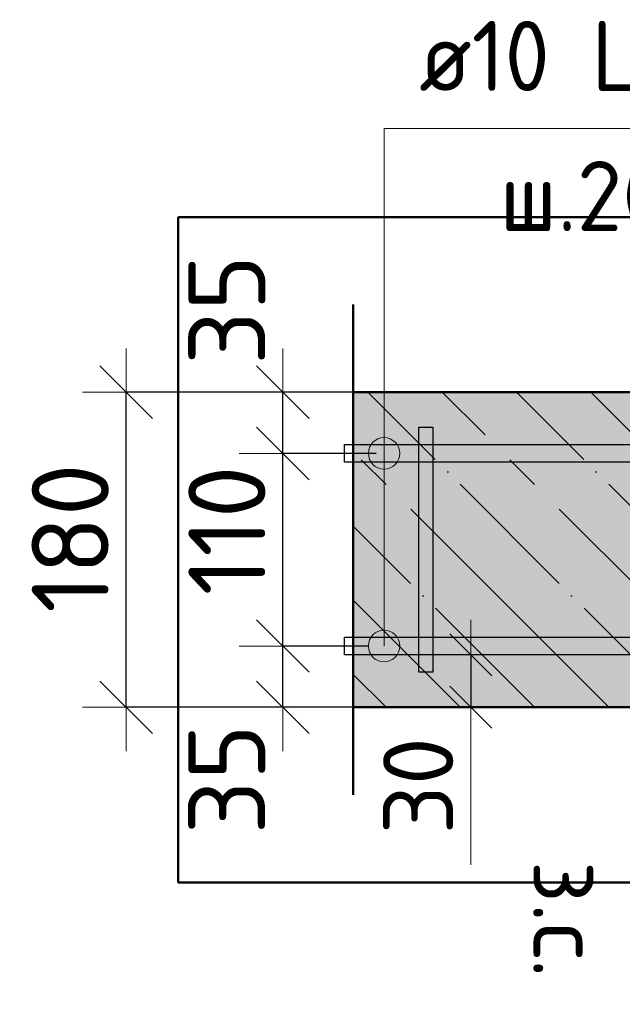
# Model space of a CAD drawing. Header units: millimetres. Extents: x -19950 to 69837, y -2757 to 40090.
# Tile 100 of 136: x 41611 to 41955, y 25579 to 26141. Entities that reach past the tile are written whole.
import ezdxf

# ---------------------------------------------------------------- set-up
doc = ezdxf.new("R2010")
doc.units = ezdxf.units.MM
doc.header["$PDMODE"] = 65
doc.linetypes.add('______11', pattern=[100, 80, -10, 0, -10])
doc.linetypes.add('______5', pattern=[220, 160, -20, 20, -20])
for name, color, linetype, lineweight in [('Standard', 7, 'Continuous', 25), ('Арм.стержн. вертикальными 1', 22, 'Continuous', 35), ('Арм.стержн.горизонт. 1', 180, 'Continuous', 35), ('Размерная линия_ общее', 7, 'Continuous', 13), ('Размерная линия_ общее_1', 7, 'Continuous', 13)]:
    doc.layers.add(name, color=color, linetype=linetype, lineweight=lineweight)
doc.layers.add('Арм.стержн.Стяжки', color=7, linetype='Continuous', lineweight=35, true_color=0x501e0f)
doc.styles.add('ISOCPEUR', font='ISOCPEUR')
doc.dimstyles.new('DIMSTYLE_3', dxfattribs={"dimtxt": 40, "dimasz": 40, "dimexe": 0, "dimexo": 0.001, "dimgap": 20, "dimtad": 2, "dimdec": 0, "dimrnd": 5, "dimzin": 12, "dimdsep": 46, "dimtxsty": 'ISOCPEUR', "dimblk1": 'ALL_ML_STRICH', "dimblk2": 'ALL_ML_STRICH', "dimsah": 1, "dimcen": 0, "dimse1": 1, "dimse2": 1, "dimclrd": 7, "dimclre": 256, "dimclrt": 7, "dimadec": 0, "dimazin": 0, "dimtfac": 1, "dimtdec": 0, "dimtix": 1, "dimtmove": 2, "dimatfit": 3, "dimfxl": 0, "dimtvp": 1.2, "dimtzin": 0, "dimlwd": 0, "dimlwe": -3, "dimarcsym": 0})
doc.dimstyles.new('DIMSTYLE_5', dxfattribs={"dimtxt": 44, "dimasz": 50, "dimexe": 0, "dimexo": 0, "dimgap": 22, "dimtad": 2, "dimdec": 0, "dimrnd": 5, "dimzin": 12, "dimdsep": 46, "dimtxsty": 'ISOCPEUR', "dimblk1": 'ALL_ML_STRICH', "dimblk2": 'ALL_ML_STRICH', "dimsah": 1, "dimcen": 0, "dimclrd": 7, "dimclre": 256, "dimclrt": 7, "dimadec": 0, "dimazin": 0, "dimtfac": 1, "dimtdec": 0, "dimtix": 1, "dimtmove": 2, "dimatfit": 3, "dimfxl": 0, "dimtvp": 1.2, "dimtzin": 0, "dimlwd": 0, "dimlwe": -3, "dimarcsym": 0})
doc.dimstyles.new('DIMSTYLE_7', dxfattribs={"dimtxt": 44, "dimasz": 50, "dimexe": 0, "dimexo": 0, "dimgap": 22, "dimtad": 2, "dimdec": 0, "dimrnd": 5, "dimzin": 12, "dimdsep": 46, "dimtxsty": 'ISOCPEUR', "dimblk1": 'ALL_ML_STRICH', "dimblk2": 'ALL_ML_STRICH', "dimsah": 1, "dimcen": 0, "dimclrd": 7, "dimclre": 256, "dimclrt": 7, "dimadec": 0, "dimazin": 0, "dimtfac": 1, "dimtdec": 0, "dimtix": 1, "dimtmove": 2, "dimatfit": 3, "dimfxl": 0, "dimtzin": 0, "dimlwd": 0, "dimlwe": -3, "dimarcsym": 0})

# ---------------------------------------------------------------- blocks, each defined once
blk = doc.blocks.new('ALL_ML_STRICH')
at = {"color": 0, "linetype": 'ByBlock', "lineweight": -2}
for p, q in [((0, -0.5), (0, 0.5)), ((-0.3, -0.3), (0.3, 0.3)), ((-1, 0), (0.5, 0))]:
    blk.add_line(p, q, dxfattribs=at)
blk = doc.blocks.new('*D470')
at = {"layer": 'DEFPOINTS', "color": 7, "linetype": 'Continuous', "lineweight": 13, "transparency": 33554687}
for p in [(41830.68, 25783.18), (41761.5, 25748.18), (41848.64, 25748.18)]:
    blk.add_point(p, dxfattribs=at)
at = {"layer": 'Размерная линия_ общее', "color": 253, "linetype": 'Continuous', "lineweight": -2, "true_color": 0xa0a0a0, "transparency": 33554687}
for p, q in [((41810.68, 25783.18), (41761.5, 25783.18)), ((41828.64, 25748.18), (41761.5, 25748.18))]:
    blk.add_line(p, q, dxfattribs=at)
at = {"layer": 'Размерная линия_ общее', "color": 7, "linetype": 'Continuous', "lineweight": -2, "transparency": 33554687}
blk.add_line((41761.5, 25748.18), (41761.5, 25783.18), dxfattribs=at)
at = {"layer": 'Размерная линия_ общее', "color": 7, "linetype": 'Continuous', "lineweight": 13, "transparency": 33554687, "xscale": 50, "yscale": 50, "zscale": 50}
for p, rotation in [((41761.5, 25783.18), 90), ((41761.5, 25748.18), 270)]:
    blk.add_blockref('ALL_ML_STRICH', p, dxfattribs=dict(at, rotation=rotation))
at = {"layer": 'Размерная линия_ общее', "color": 7, "linetype": 'Continuous', "lineweight": 13, "transparency": 33554687, "insert": (41729.42, 25707.08), "char_height": 44, "width": 88, "attachment_point": 5, "rotation": 90, "style": 'ISOCPEUR'}
blk.add_mtext('\\A1;{35}', dxfattribs=at)
blk = doc.blocks.new('*D471')
at = {"layer": 'DEFPOINTS', "color": 7, "linetype": 'Continuous', "lineweight": 13, "transparency": 33554687}
for p in [(41834.77, 25893.18), (41761.5, 25783.18), (41830.68, 25783.18)]:
    blk.add_point(p, dxfattribs=at)
at = {"layer": 'Размерная линия_ общее', "color": 253, "linetype": 'Continuous', "lineweight": -2, "true_color": 0xa0a0a0, "transparency": 33554687}
for p, q in [((41814.77, 25893.18), (41761.5, 25893.18)), ((41810.68, 25783.18), (41761.5, 25783.18))]:
    blk.add_line(p, q, dxfattribs=at)
at = {"layer": 'Размерная линия_ общее', "color": 7, "linetype": 'Continuous', "lineweight": -2, "transparency": 33554687}
blk.add_line((41761.5, 25783.18), (41761.5, 25893.18), dxfattribs=at)
at = {"layer": 'Размерная линия_ общее', "color": 7, "linetype": 'Continuous', "lineweight": 13, "transparency": 33554687, "xscale": 50, "yscale": 50, "zscale": 50}
for p, rotation in [((41761.5, 25893.18), 90), ((41761.5, 25783.18), 270)]:
    blk.add_blockref('ALL_ML_STRICH', p, dxfattribs=dict(at, rotation=rotation))
at = {"layer": 'Размерная линия_ общее', "color": 7, "linetype": 'Continuous', "lineweight": 13, "transparency": 33554687, "insert": (41729.5, 25849.18), "char_height": 44, "width": 132, "attachment_point": 5, "rotation": 90, "style": 'ISOCPEUR'}
blk.add_mtext('\\A1;{110}', dxfattribs=at)
blk = doc.blocks.new('*D472')
at = {"layer": 'DEFPOINTS', "color": 7, "linetype": 'Continuous', "lineweight": 13, "transparency": 33554687}
for p in [(41840.65, 25928.18), (41761.5, 25893.18), (41834.77, 25893.18)]:
    blk.add_point(p, dxfattribs=at)
at = {"layer": 'Размерная линия_ общее', "color": 253, "linetype": 'Continuous', "lineweight": -2, "true_color": 0xa0a0a0, "transparency": 33554687}
for p, q in [((41820.65, 25928.18), (41761.5, 25928.18)), ((41814.77, 25893.18), (41761.5, 25893.18))]:
    blk.add_line(p, q, dxfattribs=at)
at = {"layer": 'Размерная линия_ общее', "color": 7, "linetype": 'Continuous', "lineweight": -2, "transparency": 33554687}
blk.add_line((41761.5, 25893.18), (41761.5, 25928.18), dxfattribs=at)
at = {"layer": 'Размерная линия_ общее', "color": 7, "linetype": 'Continuous', "lineweight": 13, "transparency": 33554687, "xscale": 50, "yscale": 50, "zscale": 50}
for p, rotation in [((41761.5, 25928.18), 90), ((41761.5, 25893.18), 270)]:
    blk.add_blockref('ALL_ML_STRICH', p, dxfattribs=dict(at, rotation=rotation))
at = {"layer": 'Размерная линия_ общее', "color": 7, "linetype": 'Continuous', "lineweight": 13, "transparency": 33554687, "insert": (41729.51, 25975.16), "char_height": 44, "width": 88, "attachment_point": 5, "rotation": 90, "style": 'ISOCPEUR'}
blk.add_mtext('\\A1;{35}', dxfattribs=at)
blk = doc.blocks.new('*D473')
at = {"layer": 'DEFPOINTS', "color": 7, "linetype": 'Continuous', "lineweight": 13, "transparency": 33554687}
for p in [(41835.09, 25928.18), (41672, 25748.18), (41828.64, 25748.18)]:
    blk.add_point(p, dxfattribs=at)
at = {"layer": 'Размерная линия_ общее', "color": 253, "linetype": 'Continuous', "lineweight": -2, "true_color": 0xa0a0a0, "transparency": 33554687}
for p, q in [((41815.09, 25928.18), (41672, 25928.18)), ((41808.64, 25748.18), (41672, 25748.18))]:
    blk.add_line(p, q, dxfattribs=at)
at = {"layer": 'Размерная линия_ общее', "color": 7, "linetype": 'Continuous', "lineweight": -2, "transparency": 33554687}
blk.add_line((41672, 25748.18), (41672, 25928.18), dxfattribs=at)
at = {"layer": 'Размерная линия_ общее', "color": 7, "linetype": 'Continuous', "lineweight": 13, "transparency": 33554687, "xscale": 50, "yscale": 50, "zscale": 50}
for p, rotation in [((41672, 25928.18), 90), ((41672, 25748.18), 270)]:
    blk.add_blockref('ALL_ML_STRICH', p, dxfattribs=dict(at, rotation=rotation))
at = {"layer": 'Размерная линия_ общее', "color": 7, "linetype": 'Continuous', "lineweight": 13, "transparency": 33554687, "insert": (41640, 25844.78), "char_height": 44, "width": 132, "attachment_point": 5, "rotation": 90, "style": 'ISOCPEUR'}
blk.add_mtext('\\A1;{180}', dxfattribs=at)
blk = doc.blocks.new('*D475')
at = {"layer": 'DEFPOINTS', "color": 7, "linetype": 'Continuous', "lineweight": 13, "transparency": 33554687}
for p in [(41860.08, 25778.18), (41868.8, 25778.18), (41860.08, 25748.18)]:
    blk.add_point(p, dxfattribs=at)
at = {"layer": 'Размерная линия_ общее_1', "color": 7, "linetype": 'Continuous', "lineweight": -2, "transparency": 33554687}
blk.add_line((41868.8, 25778.18), (41868.8, 25748.18), dxfattribs=at)
at = {"layer": 'Размерная линия_ общее_1', "color": 7, "linetype": 'Continuous', "lineweight": 13, "transparency": 33554687, "xscale": 40, "yscale": 40, "zscale": 40}
for p, rotation in [((41868.8, 25778.18), 90), ((41868.8, 25748.18), 270)]:
    blk.add_blockref('ALL_ML_STRICH', p, dxfattribs=dict(at, rotation=rotation))
at = {"layer": 'Размерная линия_ общее_1', "color": 7, "linetype": 'Continuous', "lineweight": 13, "transparency": 33554687, "insert": (41838.8, 25703.36), "char_height": 40, "width": 80, "attachment_point": 5, "rotation": 90, "style": 'ISOCPEUR'}
blk.add_mtext('\\A1;{30}', dxfattribs=at)
at = {"layer": 'Размерная линия_ общее_1', "color": 7, "linetype": 'Continuous', "lineweight": 13, "transparency": 33554687, "insert": (41944.54, 25660.58), "char_height": 40, "width": 2, "attachment_point": 1, "rotation": 270, "line_spacing_factor": 0.60241, "style": 'ISOCPEUR'}
blk.add_mtext('з.с.', dxfattribs=at)

msp = doc.modelspace()

# ---------------------------------------------------------------- hatches: boundary and pattern name
at = {"layer": 'Standard', "linetype": 'Continuous', "lineweight": -3, "transparency": 33554687}
msp.add_hatch(color=7, dxfattribs=at).paths.add_polyline_path([(42483.13, 25748.18), (42483.13, 25928.18), (41801.73, 25928.18), (41801.73, 25748.18)])
at = {"layer": 'Арм.стержн. вертикальными 1', "linetype": 'Continuous', "lineweight": 50, "transparency": 33554687}
for points in [[(41853.13, 25878.18), (41855.04, 25878.56), (41856.66, 25879.64), (41857.75, 25881.26), (41858.13, 25883.18), (41857.75, 25885.09), (41856.66, 25886.71), (41855.04, 25887.79), (41853.13, 25888.18), (41851.22, 25887.79), (41849.59, 25886.71), (41848.51, 25885.09), (41848.13, 25883.18), (41848.51, 25881.26), (41849.59, 25879.64), (41851.22, 25878.56)], [(41853.13, 25788.18), (41855.04, 25788.56), (41856.66, 25789.64), (41857.75, 25791.26), (41858.13, 25793.18), (41857.75, 25795.09), (41856.66, 25796.71), (41855.04, 25797.79), (41853.13, 25798.18), (41851.22, 25797.79), (41849.59, 25796.71), (41848.51, 25795.09), (41848.13, 25793.18), (41848.51, 25791.26), (41849.59, 25789.64), (41851.22, 25788.56)]]:
    msp.add_hatch(color=4, dxfattribs=at).paths.add_polyline_path(points)
at = {"layer": 'Арм.стержн.горизонт. 1', "linetype": 'Continuous', "lineweight": 13, "transparency": 33554687}
for points in [[(41823.82, 25900.92), (41814.82, 25900.92), (41811.58, 25897.68)], [(41823.82, 25900.92), (41811.58, 25897.68), (41827.06, 25897.68)], [(41823.82, 25900.92), (41814.82, 25900.92), (41811.58, 25897.68)], [(41823.82, 25900.92), (41811.58, 25897.68), (41827.06, 25897.68)], [(41823.82, 25900.92), (41814.82, 25900.92), (41811.58, 25897.68)], [(41823.82, 25900.92), (41811.58, 25897.68), (41827.06, 25897.68)], [(41823.82, 25900.92), (41814.82, 25900.92), (41811.58, 25897.68)], [(41823.82, 25900.92), (41811.58, 25897.68), (41827.06, 25897.68)], [(41823.82, 25900.92), (41814.82, 25900.92), (41811.58, 25897.68)], [(41823.82, 25900.92), (41811.58, 25897.68), (41827.06, 25897.68)], [(41823.82, 25900.92), (41814.82, 25900.92), (41811.58, 25897.68)], [(41823.82, 25900.92), (41811.58, 25897.68), (41827.06, 25897.68)], [(41823.82, 25900.92), (41814.82, 25900.92), (41811.58, 25897.68)], [(41823.82, 25900.92), (41811.58, 25897.68), (41827.06, 25897.68)], [(41823.82, 25900.92), (41814.82, 25900.92), (41811.58, 25897.68)], [(41823.82, 25900.92), (41811.58, 25897.68), (41827.06, 25897.68)], [(41823.82, 25900.92), (41814.82, 25900.92), (41811.58, 25897.68)], [(41823.82, 25900.92), (41811.58, 25897.68), (41827.06, 25897.68)], [(41814.82, 25900.92), (41823.82, 25900.92), (41819.32, 25902.18)], [(41814.82, 25900.92), (41823.82, 25900.92), (41819.32, 25902.18)], [(41814.82, 25900.92), (41823.82, 25900.92), (41819.32, 25902.18)], [(41814.82, 25900.92), (41823.82, 25900.92), (41819.32, 25902.18)], [(41814.82, 25900.92), (41823.82, 25900.92), (41819.32, 25902.18)], [(41814.82, 25900.92), (41823.82, 25900.92), (41819.32, 25902.18)], [(41814.82, 25900.92), (41823.82, 25900.92), (41819.32, 25902.18)], [(41814.82, 25900.92), (41823.82, 25900.92), (41819.32, 25902.18)], [(41814.82, 25900.92), (41823.82, 25900.92), (41819.32, 25902.18)], [(41827.06, 25897.68), (41811.58, 25897.68), (41810.32, 25893.18)], [(41827.06, 25897.68), (41810.32, 25893.18), (41828.32, 25893.18)], [(41827.06, 25897.68), (41811.58, 25897.68), (41810.32, 25893.18)], [(41827.06, 25897.68), (41810.32, 25893.18), (41828.32, 25893.18)], [(41827.06, 25897.68), (41811.58, 25897.68), (41810.32, 25893.18)], [(41827.06, 25897.68), (41810.32, 25893.18), (41828.32, 25893.18)], [(41827.06, 25897.68), (41811.58, 25897.68), (41810.32, 25893.18)], [(41827.06, 25897.68), (41810.32, 25893.18), (41828.32, 25893.18)], [(41827.06, 25897.68), (41811.58, 25897.68), (41810.32, 25893.18)], [(41827.06, 25897.68), (41810.32, 25893.18), (41828.32, 25893.18)], [(41827.06, 25897.68), (41811.58, 25897.68), (41810.32, 25893.18)], [(41827.06, 25897.68), (41810.32, 25893.18), (41828.32, 25893.18)], [(41827.06, 25897.68), (41811.58, 25897.68), (41810.32, 25893.18)], [(41827.06, 25897.68), (41810.32, 25893.18), (41828.32, 25893.18)], [(41827.06, 25897.68), (41811.58, 25897.68), (41810.32, 25893.18)], [(41827.06, 25897.68), (41810.32, 25893.18), (41828.32, 25893.18)], [(41827.06, 25897.68), (41811.58, 25897.68), (41810.32, 25893.18)], [(41827.06, 25897.68), (41810.32, 25893.18), (41828.32, 25893.18)], [(41828.32, 25893.18), (41810.32, 25893.18), (41811.58, 25888.68)], [(41828.32, 25893.18), (41810.32, 25893.18), (41811.58, 25888.68)], [(41828.32, 25893.18), (41810.32, 25893.18), (41811.58, 25888.68)], [(41828.32, 25893.18), (41810.32, 25893.18), (41811.58, 25888.68)], [(41828.32, 25893.18), (41810.32, 25893.18), (41811.58, 25888.68)], [(41828.32, 25893.18), (41810.32, 25893.18), (41811.58, 25888.68)], [(41828.32, 25893.18), (41810.32, 25893.18), (41811.58, 25888.68)], [(41828.32, 25893.18), (41810.32, 25893.18), (41811.58, 25888.68)], [(41828.32, 25893.18), (41810.32, 25893.18), (41811.58, 25888.68)], [(41828.32, 25893.18), (41811.58, 25888.68), (41827.06, 25888.68)], [(41828.32, 25893.18), (41811.58, 25888.68), (41827.06, 25888.68)], [(41828.32, 25893.18), (41811.58, 25888.68), (41827.06, 25888.68)], [(41828.32, 25893.18), (41811.58, 25888.68), (41827.06, 25888.68)], [(41828.32, 25893.18), (41811.58, 25888.68), (41827.06, 25888.68)], [(41828.32, 25893.18), (41811.58, 25888.68), (41827.06, 25888.68)], [(41828.32, 25893.18), (41811.58, 25888.68), (41827.06, 25888.68)], [(41828.32, 25893.18), (41811.58, 25888.68), (41827.06, 25888.68)], [(41828.32, 25893.18), (41811.58, 25888.68), (41827.06, 25888.68)], [(41827.06, 25888.68), (41811.58, 25888.68), (41814.82, 25885.44)], [(41827.06, 25888.68), (41811.58, 25888.68), (41814.82, 25885.44)], [(41827.06, 25888.68), (41811.58, 25888.68), (41814.82, 25885.44)], [(41827.06, 25888.68), (41811.58, 25888.68), (41814.82, 25885.44)], [(41827.06, 25888.68), (41811.58, 25888.68), (41814.82, 25885.44)], [(41827.06, 25888.68), (41811.58, 25888.68), (41814.82, 25885.44)], [(41827.06, 25888.68), (41811.58, 25888.68), (41814.82, 25885.44)], [(41827.06, 25888.68), (41811.58, 25888.68), (41814.82, 25885.44)], [(41827.06, 25888.68), (41811.58, 25888.68), (41814.82, 25885.44)], [(41827.06, 25888.68), (41814.82, 25885.44), (41823.82, 25885.44)], [(41827.06, 25888.68), (41814.82, 25885.44), (41823.82, 25885.44)], [(41827.06, 25888.68), (41814.82, 25885.44), (41823.82, 25885.44)], [(41827.06, 25888.68), (41814.82, 25885.44), (41823.82, 25885.44)], [(41827.06, 25888.68), (41814.82, 25885.44), (41823.82, 25885.44)], [(41827.06, 25888.68), (41814.82, 25885.44), (41823.82, 25885.44)], [(41827.06, 25888.68), (41814.82, 25885.44), (41823.82, 25885.44)], [(41827.06, 25888.68), (41814.82, 25885.44), (41823.82, 25885.44)], [(41827.06, 25888.68), (41814.82, 25885.44), (41823.82, 25885.44)], [(41823.82, 25885.44), (41814.82, 25885.44), (41819.32, 25884.18)], [(41823.82, 25885.44), (41814.82, 25885.44), (41819.32, 25884.18)], [(41823.82, 25885.44), (41814.82, 25885.44), (41819.32, 25884.18)], [(41823.82, 25885.44), (41814.82, 25885.44), (41819.32, 25884.18)], [(41823.82, 25885.44), (41814.82, 25885.44), (41819.32, 25884.18)], [(41823.82, 25885.44), (41814.82, 25885.44), (41819.32, 25884.18)], [(41823.82, 25885.44), (41814.82, 25885.44), (41819.32, 25884.18)], [(41823.82, 25885.44), (41814.82, 25885.44), (41819.32, 25884.18)], [(41823.82, 25885.44), (41814.82, 25885.44), (41819.32, 25884.18)], [(41827.06, 25787.68), (41811.58, 25787.68), (41810.32, 25783.18)], [(41827.06, 25787.68), (41810.32, 25783.18), (41828.32, 25783.18)], [(41827.06, 25787.68), (41811.58, 25787.68), (41810.32, 25783.18)], [(41827.06, 25787.68), (41810.32, 25783.18), (41828.32, 25783.18)], [(41827.06, 25787.68), (41811.58, 25787.68), (41810.32, 25783.18)], [(41827.06, 25787.68), (41810.32, 25783.18), (41828.32, 25783.18)], [(41827.06, 25787.68), (41811.58, 25787.68), (41810.32, 25783.18)], [(41827.06, 25787.68), (41810.32, 25783.18), (41828.32, 25783.18)], [(41827.06, 25787.68), (41811.58, 25787.68), (41810.32, 25783.18)], [(41827.06, 25787.68), (41810.32, 25783.18), (41828.32, 25783.18)], [(41827.06, 25787.68), (41811.58, 25787.68), (41810.32, 25783.18)], [(41827.06, 25787.68), (41810.32, 25783.18), (41828.32, 25783.18)], [(41827.06, 25787.68), (41811.58, 25787.68), (41810.32, 25783.18)], [(41827.06, 25787.68), (41810.32, 25783.18), (41828.32, 25783.18)], [(41827.06, 25787.68), (41811.58, 25787.68), (41810.32, 25783.18)], [(41827.06, 25787.68), (41810.32, 25783.18), (41828.32, 25783.18)], [(41827.06, 25787.68), (41811.58, 25787.68), (41810.32, 25783.18)], [(41827.06, 25787.68), (41810.32, 25783.18), (41828.32, 25783.18)], [(41823.82, 25790.92), (41814.82, 25790.92), (41811.58, 25787.68)], [(41823.82, 25790.92), (41811.58, 25787.68), (41827.06, 25787.68)], [(41823.82, 25790.92), (41814.82, 25790.92), (41811.58, 25787.68)], [(41823.82, 25790.92), (41811.58, 25787.68), (41827.06, 25787.68)], [(41823.82, 25790.92), (41814.82, 25790.92), (41811.58, 25787.68)], [(41823.82, 25790.92), (41811.58, 25787.68), (41827.06, 25787.68)], [(41823.82, 25790.92), (41814.82, 25790.92), (41811.58, 25787.68)], [(41823.82, 25790.92), (41811.58, 25787.68), (41827.06, 25787.68)], [(41823.82, 25790.92), (41814.82, 25790.92), (41811.58, 25787.68)], [(41823.82, 25790.92), (41811.58, 25787.68), (41827.06, 25787.68)], [(41823.82, 25790.92), (41814.82, 25790.92), (41811.58, 25787.68)], [(41823.82, 25790.92), (41811.58, 25787.68), (41827.06, 25787.68)], [(41823.82, 25790.92), (41814.82, 25790.92), (41811.58, 25787.68)], [(41823.82, 25790.92), (41811.58, 25787.68), (41827.06, 25787.68)], [(41823.82, 25790.92), (41814.82, 25790.92), (41811.58, 25787.68)], [(41823.82, 25790.92), (41811.58, 25787.68), (41827.06, 25787.68)], [(41823.82, 25790.92), (41814.82, 25790.92), (41811.58, 25787.68)], [(41823.82, 25790.92), (41811.58, 25787.68), (41827.06, 25787.68)], [(41814.82, 25790.92), (41823.82, 25790.92), (41819.32, 25792.18)], [(41814.82, 25790.92), (41823.82, 25790.92), (41819.32, 25792.18)], [(41814.82, 25790.92), (41823.82, 25790.92), (41819.32, 25792.18)], [(41814.82, 25790.92), (41823.82, 25790.92), (41819.32, 25792.18)], [(41814.82, 25790.92), (41823.82, 25790.92), (41819.32, 25792.18)], [(41814.82, 25790.92), (41823.82, 25790.92), (41819.32, 25792.18)], [(41814.82, 25790.92), (41823.82, 25790.92), (41819.32, 25792.18)], [(41814.82, 25790.92), (41823.82, 25790.92), (41819.32, 25792.18)], [(41814.82, 25790.92), (41823.82, 25790.92), (41819.32, 25792.18)], [(41828.32, 25783.18), (41810.32, 25783.18), (41811.58, 25778.68)], [(41828.32, 25783.18), (41810.32, 25783.18), (41811.58, 25778.68)], [(41828.32, 25783.18), (41810.32, 25783.18), (41811.58, 25778.68)], [(41828.32, 25783.18), (41810.32, 25783.18), (41811.58, 25778.68)], [(41828.32, 25783.18), (41810.32, 25783.18), (41811.58, 25778.68)], [(41828.32, 25783.18), (41810.32, 25783.18), (41811.58, 25778.68)], [(41828.32, 25783.18), (41810.32, 25783.18), (41811.58, 25778.68)], [(41828.32, 25783.18), (41810.32, 25783.18), (41811.58, 25778.68)], [(41828.32, 25783.18), (41810.32, 25783.18), (41811.58, 25778.68)], [(41828.32, 25783.18), (41811.58, 25778.68), (41827.06, 25778.68)], [(41828.32, 25783.18), (41811.58, 25778.68), (41827.06, 25778.68)], [(41828.32, 25783.18), (41811.58, 25778.68), (41827.06, 25778.68)], [(41828.32, 25783.18), (41811.58, 25778.68), (41827.06, 25778.68)], [(41828.32, 25783.18), (41811.58, 25778.68), (41827.06, 25778.68)], [(41828.32, 25783.18), (41811.58, 25778.68), (41827.06, 25778.68)], [(41828.32, 25783.18), (41811.58, 25778.68), (41827.06, 25778.68)], [(41828.32, 25783.18), (41811.58, 25778.68), (41827.06, 25778.68)], [(41828.32, 25783.18), (41811.58, 25778.68), (41827.06, 25778.68)], [(41827.06, 25778.68), (41811.58, 25778.68), (41814.82, 25775.44)], [(41827.06, 25778.68), (41811.58, 25778.68), (41814.82, 25775.44)], [(41827.06, 25778.68), (41811.58, 25778.68), (41814.82, 25775.44)], [(41827.06, 25778.68), (41811.58, 25778.68), (41814.82, 25775.44)], [(41827.06, 25778.68), (41811.58, 25778.68), (41814.82, 25775.44)], [(41827.06, 25778.68), (41811.58, 25778.68), (41814.82, 25775.44)], [(41827.06, 25778.68), (41811.58, 25778.68), (41814.82, 25775.44)], [(41827.06, 25778.68), (41811.58, 25778.68), (41814.82, 25775.44)], [(41827.06, 25778.68), (41811.58, 25778.68), (41814.82, 25775.44)], [(41827.06, 25778.68), (41814.82, 25775.44), (41823.82, 25775.44)], [(41827.06, 25778.68), (41814.82, 25775.44), (41823.82, 25775.44)], [(41827.06, 25778.68), (41814.82, 25775.44), (41823.82, 25775.44)], [(41827.06, 25778.68), (41814.82, 25775.44), (41823.82, 25775.44)], [(41827.06, 25778.68), (41814.82, 25775.44), (41823.82, 25775.44)], [(41827.06, 25778.68), (41814.82, 25775.44), (41823.82, 25775.44)], [(41827.06, 25778.68), (41814.82, 25775.44), (41823.82, 25775.44)], [(41827.06, 25778.68), (41814.82, 25775.44), (41823.82, 25775.44)], [(41827.06, 25778.68), (41814.82, 25775.44), (41823.82, 25775.44)], [(41823.82, 25775.44), (41814.82, 25775.44), (41819.32, 25774.18)], [(41823.82, 25775.44), (41814.82, 25775.44), (41819.32, 25774.18)], [(41823.82, 25775.44), (41814.82, 25775.44), (41819.32, 25774.18)], [(41823.82, 25775.44), (41814.82, 25775.44), (41819.32, 25774.18)], [(41823.82, 25775.44), (41814.82, 25775.44), (41819.32, 25774.18)], [(41823.82, 25775.44), (41814.82, 25775.44), (41819.32, 25774.18)], [(41823.82, 25775.44), (41814.82, 25775.44), (41819.32, 25774.18)], [(41823.82, 25775.44), (41814.82, 25775.44), (41819.32, 25774.18)], [(41823.82, 25775.44), (41814.82, 25775.44), (41819.32, 25774.18)]]:
    msp.add_hatch(color=7, dxfattribs=at).paths.add_polyline_path(points)

# ---------------------------------------------------------------- linework, layer by layer
at = {"layer": 'Standard', "color": 7, "linetype": 'Continuous', "lineweight": 50, "transparency": 33554687}
for p, q in [((41801.73, 25978.18), (41801.73, 25698.18)), ((42483.13, 25928.18), (41801.73, 25928.18)), ((41801.73, 25748.18), (42483.13, 25748.18))]:
    msp.add_line(p, q, dxfattribs=at)
at = {"layer": 'Standard', "color": 7, "linetype": '______11', "lineweight": -3, "transparency": 33554687}
for p, q in [((41990.11, 25748.18), (41810.11, 25928.18)), ((42074.97, 25748.18), (41894.97, 25928.18)), ((41905.26, 25748.18), (41801.73, 25851.71)), ((41820.41, 25748.18), (41801.73, 25766.85))]:
    msp.add_line(p, q, dxfattribs=at)
at = {"layer": 'Standard', "color": 7, "linetype": '______5', "lineweight": -3, "transparency": 33554687}
for p, q in [((42032.54, 25748.18), (41852.54, 25928.18)), ((42117.39, 25748.18), (41937.39, 25928.18)), ((41947.69, 25748.18), (41801.73, 25894.13)), ((41862.83, 25748.18), (41801.73, 25809.28))]:
    msp.add_line(p, q, dxfattribs=at)
at = {"layer": 'Standard', "color": 7, "linetype": 'Continuous', "lineweight": 13, "transparency": 33554687}
msp.add_line((41868.8, 25748.18), (41868.8, 25658.18), dxfattribs=at)
at = {"layer": 'Standard', "color": 7, "linetype": 'Continuous', "lineweight": 50, "transparency": 33554687}
msp.add_lwpolyline([(41701.73, 26028.18), (41701.73, 25648.18), (42583.13, 25648.18), (42583.13, 26028.18), (41701.73, 26028.18)], dxfattribs=at)
at = {"layer": 'Арм.стержн.горизонт. 1', "color": 7, "linetype": 'Continuous', "lineweight": 13, "transparency": 33554687}
for p, q in [((41819.32, 26078.82), (41819.32, 25893.18)), ((41819.32, 26078.82), (41819.32, 25893.18)), ((41819.32, 26078.82), (41819.32, 25893.18)), ((41819.32, 26078.82), (41819.32, 25893.18)), ((41819.32, 26078.82), (41819.32, 25893.18)), ((41819.32, 26078.82), (41819.32, 25893.18)), ((41819.32, 26078.82), (41819.32, 25893.18)), ((41819.32, 26078.82), (41819.32, 25893.18)), ((41819.32, 26078.82), (41819.32, 25893.18)), ((41819.32, 26078.82), (41819.32, 25783.18)), ((41819.32, 26078.82), (41819.32, 25783.18)), ((41819.32, 26078.82), (41819.32, 25783.18)), ((41819.32, 26078.82), (41819.32, 25783.18)), ((41819.32, 26078.82), (41819.32, 25783.18)), ((41819.32, 26078.82), (41819.32, 25783.18)), ((41819.32, 26078.82), (41819.32, 25783.18)), ((41819.32, 26078.82), (41819.32, 25783.18)), ((41819.32, 26078.82), (42107.32, 26078.82)), ((41819.32, 26078.82), (41819.32, 25783.18)), ((41819.32, 25902.18), (41819.32, 25902.18)), ((41819.32, 25902.18), (41819.32, 25902.18)), ((41819.32, 25902.18), (41819.32, 25902.18)), ((41819.32, 25902.18), (41819.32, 25902.18)), ((41819.32, 25902.18), (41819.32, 25902.18)), ((41819.32, 25902.18), (41819.32, 25902.18)), ((41819.32, 25902.18), (41819.32, 25902.18)), ((41819.32, 25902.18), (41819.32, 25902.18)), ((41819.32, 25902.18), (41819.32, 25902.18)), ((41810.32, 25893.18), (41810.32, 25893.18)), ((41810.32, 25893.18), (41810.32, 25893.18)), ((41810.32, 25893.18), (41810.32, 25893.18)), ((41810.32, 25893.18), (41810.32, 25893.18)), ((41810.32, 25893.18), (41810.32, 25893.18)), ((41810.32, 25893.18), (41810.32, 25893.18)), ((41810.32, 25893.18), (41810.32, 25893.18)), ((41810.32, 25893.18), (41810.32, 25893.18)), ((41810.32, 25893.18), (41810.32, 25893.18)), ((41828.32, 25893.18), (41828.32, 25893.18)), ((41828.32, 25893.18), (41828.32, 25893.18)), ((41828.32, 25893.18), (41828.32, 25893.18)), ((41828.32, 25893.18), (41828.32, 25893.18)), ((41828.32, 25893.18), (41828.32, 25893.18)), ((41828.32, 25893.18), (41828.32, 25893.18)), ((41828.32, 25893.18), (41828.32, 25893.18)), ((41828.32, 25893.18), (41828.32, 25893.18)), ((41828.32, 25893.18), (41828.32, 25893.18)), ((41819.32, 25884.18), (41819.32, 25884.18)), ((41819.32, 25884.18), (41819.32, 25884.18)), ((41819.32, 25884.18), (41819.32, 25884.18)), ((41819.32, 25884.18), (41819.32, 25884.18)), ((41819.32, 25884.18), (41819.32, 25884.18)), ((41819.32, 25884.18), (41819.32, 25884.18)), ((41819.32, 25884.18), (41819.32, 25884.18)), ((41819.32, 25884.18), (41819.32, 25884.18)), ((41819.32, 25884.18), (41819.32, 25884.18)), ((41819.32, 25792.18), (41819.32, 25792.18)), ((41819.32, 25792.18), (41819.32, 25792.18)), ((41819.32, 25792.18), (41819.32, 25792.18)), ((41819.32, 25792.18), (41819.32, 25792.18)), ((41819.32, 25792.18), (41819.32, 25792.18)), ((41819.32, 25792.18), (41819.32, 25792.18)), ((41819.32, 25792.18), (41819.32, 25792.18)), ((41819.32, 25792.18), (41819.32, 25792.18)), ((41819.32, 25792.18), (41819.32, 25792.18)), ((41810.32, 25783.18), (41810.32, 25783.18)), ((41810.32, 25783.18), (41810.32, 25783.18)), ((41810.32, 25783.18), (41810.32, 25783.18)), ((41810.32, 25783.18), (41810.32, 25783.18)), ((41810.32, 25783.18), (41810.32, 25783.18)), ((41810.32, 25783.18), (41810.32, 25783.18)), ((41810.32, 25783.18), (41810.32, 25783.18)), ((41810.32, 25783.18), (41810.32, 25783.18)), ((41810.32, 25783.18), (41810.32, 25783.18)), ((41828.32, 25783.18), (41828.32, 25783.18)), ((41828.32, 25783.18), (41828.32, 25783.18)), ((41828.32, 25783.18), (41828.32, 25783.18)), ((41828.32, 25783.18), (41828.32, 25783.18)), ((41828.32, 25783.18), (41828.32, 25783.18)), ((41828.32, 25783.18), (41828.32, 25783.18)), ((41828.32, 25783.18), (41828.32, 25783.18)), ((41828.32, 25783.18), (41828.32, 25783.18)), ((41828.32, 25783.18), (41828.32, 25783.18)), ((41819.32, 25774.18), (41819.32, 25774.18)), ((41819.32, 25774.18), (41819.32, 25774.18)), ((41819.32, 25774.18), (41819.32, 25774.18)), ((41819.32, 25774.18), (41819.32, 25774.18)), ((41819.32, 25774.18), (41819.32, 25774.18)), ((41819.32, 25774.18), (41819.32, 25774.18)), ((41819.32, 25774.18), (41819.32, 25774.18)), ((41819.32, 25774.18), (41819.32, 25774.18)), ((41819.32, 25774.18), (41819.32, 25774.18))]:
    msp.add_line(p, q, dxfattribs=at)
at = {"layer": 'Арм.стержн.горизонт. 1', "color": 52, "linetype": 'Continuous', "lineweight": 50, "transparency": 33554687}
for p, q in [((42483.13, 25928.18), (41801.73, 25928.18)), ((42483.13, 25748.18), (41801.73, 25748.18))]:
    msp.add_line(p, q, dxfattribs=at)
at = {"layer": 'Арм.стержн.горизонт. 1', "color": 4, "linetype": 'Continuous', "lineweight": 25, "transparency": 33554687}
for points in [[(41796.73, 25898.18), (42453.13, 25898.18), (42453.13, 25888.18), (41796.73, 25888.18), (41796.73, 25898.18)], [(41796.73, 25898.18), (42453.13, 25898.18), (42453.13, 25888.18), (41796.73, 25888.18), (41796.73, 25898.18)], [(41796.73, 25898.18), (42453.13, 25898.18), (42453.13, 25888.18), (41796.73, 25888.18), (41796.73, 25898.18)], [(41796.73, 25898.18), (42453.13, 25898.18), (42453.13, 25888.18), (41796.73, 25888.18), (41796.73, 25898.18)], [(41796.73, 25898.18), (42453.13, 25898.18), (42453.13, 25888.18), (41796.73, 25888.18), (41796.73, 25898.18)], [(41796.73, 25898.18), (42453.13, 25898.18), (42453.13, 25888.18), (41796.73, 25888.18), (41796.73, 25898.18)], [(41796.73, 25898.18), (42453.13, 25898.18), (42453.13, 25888.18), (41796.73, 25888.18), (41796.73, 25898.18)], [(41796.73, 25898.18), (42453.13, 25898.18), (42453.13, 25888.18), (41796.73, 25888.18), (41796.73, 25898.18)], [(41796.73, 25898.18), (42453.13, 25898.18), (42453.13, 25888.18), (41796.73, 25888.18), (41796.73, 25898.18)], [(41796.73, 25788.18), (42453.13, 25788.18), (42453.13, 25778.18), (41796.73, 25778.18), (41796.73, 25788.18)], [(41796.73, 25788.18), (42453.13, 25788.18), (42453.13, 25778.18), (41796.73, 25778.18), (41796.73, 25788.18)], [(41796.73, 25788.18), (42453.13, 25788.18), (42453.13, 25778.18), (41796.73, 25778.18), (41796.73, 25788.18)], [(41796.73, 25788.18), (42453.13, 25788.18), (42453.13, 25778.18), (41796.73, 25778.18), (41796.73, 25788.18)], [(41796.73, 25788.18), (42453.13, 25788.18), (42453.13, 25778.18), (41796.73, 25778.18), (41796.73, 25788.18)], [(41796.73, 25788.18), (42453.13, 25788.18), (42453.13, 25778.18), (41796.73, 25778.18), (41796.73, 25788.18)], [(41796.73, 25788.18), (42453.13, 25788.18), (42453.13, 25778.18), (41796.73, 25778.18), (41796.73, 25788.18)], [(41796.73, 25788.18), (42453.13, 25788.18), (42453.13, 25778.18), (41796.73, 25778.18), (41796.73, 25788.18)], [(41796.73, 25788.18), (42453.13, 25788.18), (42453.13, 25778.18), (41796.73, 25778.18), (41796.73, 25788.18)]]:
    msp.add_lwpolyline(points, dxfattribs=at)
at = {"layer": 'Арм.стержн.горизонт. 1', "color": 7, "linetype": 'Continuous', "lineweight": 13, "transparency": 33554687}
for centre in [(41819.32, 25893.18), (41819.32, 25893.18), (41819.32, 25893.18), (41819.32, 25893.18), (41819.32, 25893.18), (41819.32, 25893.18), (41819.32, 25893.18), (41819.32, 25893.18), (41819.32, 25893.18), (41819.32, 25783.18), (41819.32, 25783.18), (41819.32, 25783.18), (41819.32, 25783.18), (41819.32, 25783.18), (41819.32, 25783.18), (41819.32, 25783.18), (41819.32, 25783.18), (41819.32, 25783.18)]:
    msp.add_circle(centre, 9, dxfattribs=at)
at = {"layer": 'Арм.стержн.Стяжки', "color": 40, "linetype": 'Continuous', "lineweight": 25, "transparency": 33554687}
msp.add_lwpolyline([(41839.13, 25768.18), (41839.13, 25908.18), (41847.13, 25908.18), (41847.13, 25768.18), (41839.13, 25768.18)], dxfattribs=at)
msp.add_lwpolyline([(41839.13, 25768.18), (41839.13, 25908.18), (41847.13, 25908.18), (41847.13, 25768.18), (41839.13, 25768.18)], dxfattribs=at)
msp.add_lwpolyline([(41839.13, 25768.18), (41839.13, 25908.18), (41847.13, 25908.18), (41847.13, 25768.18), (41839.13, 25768.18)], dxfattribs=at)
msp.add_lwpolyline([(41839.13, 25768.18), (41839.13, 25908.18), (41847.13, 25908.18), (41847.13, 25768.18), (41839.13, 25768.18)], dxfattribs=at)

# ---------------------------------------------------------------- texts
at = {"layer": 'Арм.стержн.горизонт. 1', "color": 7, "linetype": 'Continuous', "lineweight": 25, "transparency": 33554687, "char_height": 40, "attachment_point": 7, "style": 'ISOCPEUR'}
for s, insert, width in [('\\W0.94;ø10 L=п.м.', (41839.32, 26100.16), 266.6442), ('\\W0.95;ш.200 ', (41885.32, 26020.16), 174.9328)]:
    msp.add_mtext(s, dxfattribs=dict(at, insert=insert, width=width))

# ---------------------------------------------------------------- dimensions: what is measured, and where the dimension line sits
at = {"layer": 'Размерная линия_ общее', "color": 7, "linetype": 'Continuous', "lineweight": 13, "transparency": 33554687}
for base, p1, p2, dimstyle, picture, middle in [((41761.5, 25928.18), (41814.77, 25893.18), (41820.65, 25928.18), 'DIMSTYLE_5', '*D472', (41729.51, 25975.16)), ((41672, 25928.18), (41808.64, 25748.18), (41815.09, 25928.18), 'DIMSTYLE_7', '*D473', (41640, 25844.78)), ((41761.5, 25893.18), (41810.68, 25783.18), (41814.77, 25893.18), 'DIMSTYLE_5', '*D471', (41729.5, 25849.18)), ((41761.5, 25783.18), (41828.64, 25748.18), (41810.68, 25783.18), 'DIMSTYLE_5', '*D470', (41729.42, 25707.08))]:
    dim = msp.add_linear_dim(base=base, p1=p1, p2=p2, angle=90, dimstyle=dimstyle, override={"dimpost": '<>', "dimclrd": 7, "dimclre": 253, "dimclrt": 7, "dimlwd": 0, "dimlwe": 65533}, dxfattribs=at)
    dim.commit()
    dim.dimension.update_dxf_attribs({"geometry": picture, "text_midpoint": middle, "dimtype": 160})
at = {"layer": 'Размерная линия_ общее_1', "color": 7, "linetype": 'Continuous', "lineweight": 13, "transparency": 33554687}
dim = msp.add_linear_dim(base=(41868.8, 25748.18), p1=(41860.08, 25778.18), p2=(41860.08, 25748.18), angle=270, text='<>\\Xз.с.', dimstyle='DIMSTYLE_3', override={"dimpost": '<>', "dimclrd": 7, "dimclre": 253, "dimclrt": 7, "dimlwd": 0, "dimlwe": 65533}, dxfattribs=at)
dim.commit()
dim.dimension.update_dxf_attribs({"geometry": '*D475', "text_midpoint": (41838.8, 25703.36), "dimtype": 160})

doc.saveas('drawing.dxf')
